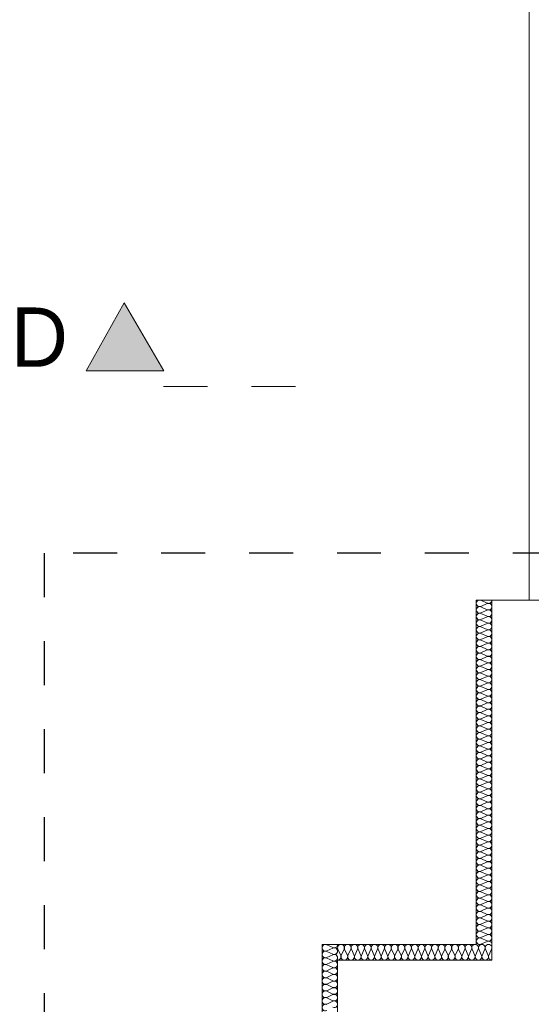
# Model space of a CAD drawing. Extents: x -528673 to -468586, y 24609 to 131944.
# Tile 39 of 87: x -494060 to -490777, y 66341 to 72658. Entities that reach past the tile are written whole.
import ezdxf

# ---------------------------------------------------------------- set-up
doc = ezdxf.new("R2010")
doc.units = 0
doc.header["$MEASUREMENT"] = 0
doc.linetypes.add('Dashed', pattern=[564.444447, 282.222223, -282.222223])
doc.layers.add('#PODKŁAD', color=252, linetype='Continuous')
doc.layers.add('Inwent Izolacje', color=252, linetype='Continuous')
for name, color, linetype, lineweight in [('Inwent Izolacje_Nr_Pióra__2', 252, 'Continuous', 13), ('INWENT OPISY_Nr_Pióra__21', 252, 'Continuous', 9), ('INWENT OPISY_Nr_Pióra__41', 252, 'Continuous', 15), ('INWENT RURY SPUSTOWE_Nr_Pióra__21', 252, 'Continuous', 9), ('INWENT.ŚCIANY_Nr_Pióra__1', 252, 'Continuous', 25), ('INWENT.ŚCIANY_Nr_Pióra__20', 252, 'Continuous', 60), ('INWENT.ŚCIANY_Nr_Pióra__3', 252, 'Continuous', 13)]:
    doc.layers.add(name, color=color, linetype=linetype, lineweight=lineweight)
doc.styles.add('GENERATED_STYLE_5', font='txt')

# ---------------------------------------------------------------- blocks, each defined once
blk = doc.blocks.new('Izolacja cieplna 14_217', base_point=(-492020.2, 60284.5))
at = {"layer": 'Inwent Izolacje_Nr_Pióra__2', "linetype": 'Continuous'}
for p, q in [((-492050, 66705), (-492090.4, 66722.7)), ((-492090.4, 66683.7), (-492050, 66701.4)), ((-492050, 66662.4), (-492090.4, 66680.1)), ((-492090.4, 66641), (-492050, 66658.8)), ((-492050, 66619.7), (-492090.4, 66637.4)), ((-492090.4, 66598.4), (-492050, 66616.1)), ((-492050, 66577.1), (-492090.4, 66594.8)), ((-492090.4, 66555.7), (-492050, 66573.5)), ((-492050, 66534.4), (-492090.4, 66552.2)), ((-492090.4, 66513.1), (-492050, 66530.8)), ((-492050, 66491.8), (-492090.4, 66509.5)), ((-492090.4, 66470.4), (-492050, 66488.2)), ((-492050, 66449.1), (-492090.4, 66466.9)), ((-492090.4, 66427.8), (-492050, 66445.5)), ((-492050, 66406.5), (-492090.4, 66424.2)), ((-492090.4, 66385.1), (-492050, 66402.9)), ((-492050, 66363.8), (-492090.4, 66381.6)), ((-492090.4, 66342.5), (-492050, 66360.2))]:
    blk.add_line(p, q, dxfattribs=at)
for centre, start_param, end_param in [((-492098.9, 66703.2), 5.870392, 9.837571), ((-492041.5, 66724.5), 2.7288, 4.712389), ((-492098.9, 66660.6), 5.870392, 9.837571), ((-492041.5, 66681.9), 2.7288, 6.695979), ((-492041.5, 66639.2), 2.7288, 6.695979), ((-492098.9, 66617.9), 5.870392, 9.837571), ((-492098.9, 66575.3), 5.870392, 9.837571), ((-492041.5, 66596.6), 2.7288, 6.695979), ((-492098.9, 66532.6), 5.870392, 9.837571), ((-492041.5, 66553.9), 2.7288, 6.695979), ((-492041.5, 66511.3), 2.7288, 6.695979), ((-492098.9, 66490), 5.870392, 9.837571), ((-492098.9, 66447.3), 5.870392, 9.837571), ((-492041.5, 66468.6), 2.7288, 6.695979), ((-492098.9, 66404.7), 5.870392, 9.837571), ((-492041.5, 66426), 2.7288, 6.695979), ((-492041.5, 66383.3), 2.7288, 6.695979), ((-492098.9, 66362), 5.870392, 9.837571), ((-492098.9, 66319.4), 5.870392, 9.837571), ((-492041.5, 66340.7), 2.7288, 6.695979)]:
    blk.add_ellipse(centre, major_axis=(0, 21.3), ratio=0.997341, start_param=start_param, end_param=end_param, dxfattribs=at)
blk = doc.blocks.new('Izolacja cieplna 14_218', base_point=(-491030.2, 68934.5))
at = {"layer": 'Inwent Izolacje_Nr_Pióra__2', "linetype": 'Continuous'}
for p, q in [((-491100.4, 68932.8), (-491060, 68915.1)), ((-491060, 68911.5), (-491100.4, 68893.8)), ((-491100.4, 68890.3), (-491060, 68872.6)), ((-491060, 68869), (-491100.4, 68851.3)), ((-491100.4, 68847.8), (-491060, 68830.1)), ((-491060, 68826.5), (-491100.4, 68808.8)), ((-491100.4, 68805.3), (-491060, 68787.6)), ((-491060, 68784), (-491100.4, 68766.3)), ((-491100.4, 68762.8), (-491060, 68745.1)), ((-491060, 68741.5), (-491100.4, 68723.8)), ((-491100.4, 68720.3), (-491060, 68702.6)), ((-491060, 68699), (-491100.4, 68681.3)), ((-491100.4, 68677.8), (-491060, 68660.1)), ((-491060, 68656.5), (-491100.4, 68638.8)), ((-491100.4, 68635.3), (-491060, 68617.6)), ((-491060, 68614), (-491100.4, 68596.3)), ((-491100.4, 68592.8), (-491060, 68575.1)), ((-491060, 68571.5), (-491100.4, 68553.8)), ((-491100.4, 68550.3), (-491060, 68532.6)), ((-491060, 68529), (-491100.4, 68511.3)), ((-491100.4, 68507.8), (-491060, 68490.1)), ((-491060, 68486.5), (-491100.4, 68468.8)), ((-491100.4, 68465.3), (-491060, 68447.6)), ((-491060, 68444), (-491100.4, 68426.3)), ((-491100.4, 68422.8), (-491060, 68405.1)), ((-491060, 68401.5), (-491100.4, 68383.8)), ((-491100.4, 68380.3), (-491060, 68362.6)), ((-491060, 68359), (-491100.4, 68341.3)), ((-491100.4, 68337.8), (-491060, 68320.1)), ((-491060, 68316.5), (-491100.4, 68298.8)), ((-491100.4, 68295.3), (-491060, 68277.6)), ((-491060, 68274), (-491100.4, 68256.3)), ((-491100.4, 68252.8), (-491060, 68235.1)), ((-491060, 68231.5), (-491100.4, 68213.8)), ((-491100.4, 68210.3), (-491060, 68192.6)), ((-491060, 68189), (-491100.4, 68171.3)), ((-491100.4, 68167.8), (-491060, 68150.1)), ((-491060, 68146.5), (-491100.4, 68128.8)), ((-491100.4, 68125.3), (-491060, 68107.6)), ((-491060, 68104), (-491100.4, 68086.3)), ((-491100.4, 68082.8), (-491060, 68065.1)), ((-491060, 68061.5), (-491100.4, 68043.8)), ((-491100.4, 68040.3), (-491060, 68022.6)), ((-491060, 68019), (-491100.4, 68001.3)), ((-491100.4, 67997.8), (-491060, 67980.1)), ((-491060, 67976.5), (-491100.4, 67958.8)), ((-491100.4, 67955.3), (-491060, 67937.6)), ((-491060, 67934), (-491100.4, 67916.3)), ((-491100.4, 67912.8), (-491060, 67895.1)), ((-491060, 67891.5), (-491100.4, 67873.8)), ((-491100.4, 67870.3), (-491060, 67852.6)), ((-491060, 67849), (-491100.4, 67831.3)), ((-491100.4, 67827.8), (-491060, 67810.1)), ((-491060, 67806.5), (-491100.4, 67788.8)), ((-491100.4, 67785.3), (-491060, 67767.6)), ((-491060, 67764), (-491100.4, 67746.3)), ((-491100.4, 67742.8), (-491060, 67725.1)), ((-491060, 67721.5), (-491100.4, 67703.8)), ((-491100.4, 67700.3), (-491060, 67682.6)), ((-491060, 67679), (-491100.4, 67661.3)), ((-491100.4, 67657.8), (-491060, 67640.1)), ((-491060, 67636.5), (-491100.4, 67618.8)), ((-491100.4, 67615.3), (-491060, 67597.6)), ((-491060, 67594), (-491100.4, 67576.3)), ((-491100.4, 67572.8), (-491060, 67555.1)), ((-491060, 67551.5), (-491100.4, 67533.8)), ((-491100.4, 67530.3), (-491060, 67512.6)), ((-491060, 67509), (-491100.4, 67491.3)), ((-491100.4, 67487.8), (-491060, 67470.1)), ((-491060, 67466.5), (-491100.4, 67448.8)), ((-491100.4, 67445.3), (-491060, 67427.6)), ((-491060, 67424), (-491100.4, 67406.3)), ((-491100.4, 67402.8), (-491060, 67385.1)), ((-491060, 67381.5), (-491100.4, 67363.8)), ((-491100.4, 67360.3), (-491060, 67342.6)), ((-491060, 67339), (-491100.4, 67321.3)), ((-491100.4, 67317.8), (-491060, 67300.1)), ((-491060, 67296.5), (-491100.4, 67278.8)), ((-491100.4, 67275.3), (-491060, 67257.6)), ((-491060, 67254), (-491100.4, 67236.3)), ((-491100.4, 67232.8), (-491060, 67215.1)), ((-491060, 67211.5), (-491100.4, 67193.8)), ((-491100.4, 67190.3), (-491060, 67172.6)), ((-491060, 67169), (-491100.4, 67151.3)), ((-491100.4, 67147.8), (-491060, 67130.1)), ((-491060, 67126.5), (-491100.4, 67108.8)), ((-491100.4, 67105.3), (-491060, 67087.6)), ((-491060, 67084), (-491100.4, 67066.3)), ((-491100.4, 67062.8), (-491060, 67045.1)), ((-491060, 67041.5), (-491100.4, 67023.8)), ((-491100.4, 67020.3), (-491060, 67002.6)), ((-491060, 66999), (-491100.4, 66981.3)), ((-491100.4, 66977.8), (-491060, 66960.1)), ((-491060, 66956.5), (-491100.4, 66938.8)), ((-491100.4, 66935.3), (-491060, 66917.6)), ((-491060, 66914), (-491100.4, 66896.3)), ((-491100.4, 66892.8), (-491060, 66875.1)), ((-491060, 66871.5), (-491100.4, 66853.8)), ((-491100.4, 66850.3), (-491060, 66832.6)), ((-491060, 66829), (-491100.4, 66811.3)), ((-491100.4, 66807.8), (-491060, 66790.1)), ((-491060, 66786.5), (-491100.4, 66768.8)), ((-491100.4, 66765.3), (-491060, 66747.6)), ((-491060, 66744), (-491100.4, 66726.3))]:
    blk.add_line(p, q, dxfattribs=at)
for centre, start_param, end_param in [((-491108.9, 68913.3), 1.158003, 5.125183), ((-491051.5, 68934.5), 4.299596, 6.283185), ((-491108.9, 68870.8), 1.158003, 5.125183), ((-491051.5, 68892), 4.299595, 8.266774), ((-491051.5, 68849.5), 4.299595, 8.266774), ((-491108.9, 68828.3), 1.158003, 5.125183), ((-491108.9, 68785.8), 1.158003, 5.125183), ((-491051.5, 68807), 4.299595, 8.266774), ((-491108.9, 68743.3), 1.158003, 5.125183), ((-491051.5, 68764.5), 4.299595, 8.266774), ((-491051.5, 68722), 4.299595, 8.266774), ((-491108.9, 68700.8), 1.158003, 5.125183), ((-491108.9, 68658.3), 1.158003, 5.125183), ((-491051.5, 68679.5), 4.299595, 8.266774), ((-491108.9, 68615.8), 1.158003, 5.125183), ((-491051.5, 68637), 4.299595, 8.266774), ((-491051.5, 68594.5), 4.299595, 8.266774), ((-491108.9, 68573.3), 1.158003, 5.125183), ((-491108.9, 68530.8), 1.158003, 5.125183), ((-491051.5, 68552), 4.299595, 8.266774), ((-491108.9, 68488.3), 1.158003, 5.125183), ((-491051.5, 68509.5), 4.299595, 8.266774), ((-491051.5, 68467), 4.299595, 8.266774), ((-491108.9, 68445.8), 1.158003, 5.125183), ((-491108.9, 68403.3), 1.158003, 5.125183), ((-491051.5, 68424.5), 4.299595, 8.266774), ((-491108.9, 68360.8), 1.158003, 5.125183), ((-491051.5, 68382), 4.299595, 8.266774), ((-491051.5, 68339.5), 4.299595, 8.266774), ((-491108.9, 68318.3), 1.158003, 5.125183), ((-491108.9, 68275.8), 1.158003, 5.125183), ((-491051.5, 68297), 4.299595, 8.266774), ((-491108.9, 68233.3), 1.158003, 5.125183), ((-491051.5, 68254.5), 4.299595, 8.266774), ((-491051.5, 68212), 4.299595, 8.266774), ((-491108.9, 68190.8), 1.158003, 5.125183), ((-491108.9, 68148.3), 1.158003, 5.125183), ((-491051.5, 68169.5), 4.299595, 8.266774), ((-491108.9, 68105.8), 1.158003, 5.125183), ((-491051.5, 68127), 4.299595, 8.266774), ((-491051.5, 68084.5), 4.299595, 8.266774), ((-491108.9, 68063.3), 1.158003, 5.125183), ((-491108.9, 68020.8), 1.158003, 5.125183), ((-491051.5, 68042), 4.299595, 8.266774), ((-491108.9, 67978.3), 1.158003, 5.125183), ((-491051.5, 67999.5), 4.299595, 8.266774), ((-491051.5, 67957), 4.299595, 8.266774), ((-491108.9, 67935.8), 1.158003, 5.125183), ((-491108.9, 67893.3), 1.158003, 5.125183), ((-491051.5, 67914.5), 4.299595, 8.266774), ((-491108.9, 67850.8), 1.158003, 5.125183), ((-491051.5, 67872), 4.299595, 8.266774), ((-491051.5, 67829.5), 4.299595, 8.266774), ((-491108.9, 67808.3), 1.158003, 5.125183), ((-491108.9, 67765.8), 1.158003, 5.125183), ((-491051.5, 67787), 4.299595, 8.266774), ((-491108.9, 67723.3), 1.158003, 5.125183), ((-491051.5, 67744.5), 4.299595, 8.266774), ((-491051.5, 67702), 4.299595, 8.266774), ((-491108.9, 67680.8), 1.158003, 5.125183), ((-491108.9, 67638.3), 1.158003, 5.125183), ((-491051.5, 67659.5), 4.299595, 8.266774), ((-491108.9, 67595.8), 1.158003, 5.125183), ((-491051.5, 67617), 4.299595, 8.266774), ((-491051.5, 67574.5), 4.299595, 8.266774), ((-491108.9, 67553.3), 1.158003, 5.125183), ((-491051.5, 67532), 4.299595, 8.266774), ((-491108.9, 67510.8), 1.158003, 5.125183), ((-491108.9, 67468.3), 1.158003, 5.125183), ((-491051.5, 67489.5), 4.299595, 8.266774), ((-491108.9, 67425.8), 1.158003, 5.125183), ((-491051.5, 67447), 4.299595, 8.266774), ((-491051.5, 67404.5), 4.299595, 8.266774), ((-491108.9, 67383.3), 1.158003, 5.125183), ((-491108.9, 67340.8), 1.158003, 5.125183), ((-491051.5, 67362), 4.299595, 8.266774), ((-491108.9, 67298.3), 1.158003, 5.125183), ((-491051.5, 67319.5), 4.299595, 8.266774), ((-491051.5, 67277), 4.299595, 8.266774), ((-491108.9, 67255.8), 1.158003, 5.125183), ((-491108.9, 67213.3), 1.158003, 5.125183), ((-491051.5, 67234.5), 4.299595, 8.266774), ((-491108.9, 67170.8), 1.158003, 5.125183), ((-491051.5, 67192), 4.299595, 8.266774), ((-491051.5, 67149.5), 4.299595, 8.266774), ((-491108.9, 67128.3), 1.158003, 5.125183), ((-491108.9, 67085.8), 1.158003, 5.125183), ((-491051.5, 67107), 4.299595, 8.266774), ((-491108.9, 67043.3), 1.158003, 5.125183), ((-491051.5, 67064.5), 4.299595, 8.266774), ((-491051.5, 67022), 4.299595, 8.266774), ((-491108.9, 67000.8), 1.158003, 5.125183), ((-491108.9, 66958.3), 1.158003, 5.125183), ((-491051.5, 66979.5), 4.299595, 8.266774), ((-491108.9, 66915.8), 1.158003, 5.125183), ((-491051.5, 66937), 4.299595, 8.266774), ((-491051.5, 66894.5), 4.299595, 8.266774), ((-491108.9, 66873.3), 1.158003, 5.125183), ((-491108.9, 66830.8), 1.158003, 5.125183), ((-491051.5, 66852), 4.299595, 8.266774), ((-491108.9, 66788.3), 1.158003, 5.125183), ((-491051.5, 66809.5), 4.299595, 8.266774), ((-491051.5, 66767), 4.299595, 8.266774), ((-491108.9, 66745.8), 1.158003, 5.125183), ((-491051.5, 66724.5), 0, 1.983589)]:
    blk.add_ellipse(centre, major_axis=(21.3, 0), ratio=0.999163, start_param=start_param, end_param=end_param, dxfattribs=at)
blk = doc.blocks.new('Izolacja cieplna 14_219', base_point=(-491030.2, 66624.5))
at = {"layer": 'Inwent Izolacje_Nr_Pióra__2', "linetype": 'Continuous'}
for p, q in [((-492000.5, 66654.3), (-492018.4, 66694.7)), ((-491979, 66694.7), (-491996.9, 66654.3)), ((-491957.4, 66654.3), (-491975.3, 66694.7)), ((-491935.9, 66694.7), (-491953.8, 66654.3)), ((-491914.4, 66654.3), (-491932.3, 66694.7)), ((-491892.9, 66694.7), (-491910.8, 66654.3)), ((-491871.3, 66654.3), (-491889.2, 66694.7)), ((-491849.8, 66694.7), (-491867.7, 66654.3)), ((-491828.3, 66654.3), (-491846.2, 66694.7)), ((-491806.8, 66694.7), (-491824.7, 66654.3)), ((-491785.3, 66654.3), (-491803.2, 66694.7)), ((-491763.7, 66694.7), (-491781.6, 66654.3)), ((-491742.2, 66654.3), (-491760.1, 66694.7)), ((-491720.7, 66694.7), (-491738.6, 66654.3)), ((-491699.2, 66654.3), (-491717.1, 66694.7)), ((-491677.6, 66694.7), (-491695.6, 66654.3)), ((-491656.1, 66654.3), (-491674, 66694.7)), ((-491634.6, 66694.7), (-491652.5, 66654.3)), ((-491613.1, 66654.3), (-491631, 66694.7)), ((-491591.6, 66694.7), (-491609.5, 66654.3)), ((-491570, 66654.3), (-491587.9, 66694.7)), ((-491548.5, 66694.7), (-491566.4, 66654.3)), ((-491527, 66654.3), (-491544.9, 66694.7)), ((-491505.5, 66694.7), (-491523.4, 66654.3)), ((-491483.9, 66654.3), (-491501.9, 66694.7)), ((-491462.4, 66694.7), (-491480.3, 66654.3)), ((-491440.9, 66654.3), (-491458.8, 66694.7)), ((-491419.4, 66694.7), (-491437.3, 66654.3)), ((-491397.9, 66654.3), (-491415.8, 66694.7)), ((-491376.3, 66694.7), (-491394.2, 66654.3)), ((-491354.8, 66654.3), (-491372.7, 66694.7)), ((-491333.3, 66694.7), (-491351.2, 66654.3)), ((-491311.8, 66654.3), (-491329.7, 66694.7)), ((-491290.3, 66694.7), (-491308.2, 66654.3)), ((-491268.7, 66654.3), (-491286.6, 66694.7)), ((-491247.2, 66694.7), (-491265.1, 66654.3)), ((-491225.7, 66654.3), (-491243.6, 66694.7)), ((-491204.2, 66694.7), (-491222.1, 66654.3)), ((-491182.6, 66654.3), (-491200.6, 66694.7)), ((-491161.1, 66694.7), (-491179, 66654.3)), ((-491139.6, 66654.3), (-491157.5, 66694.7)), ((-491118.1, 66694.7), (-491136, 66654.3)), ((-491096.6, 66654.3), (-491114.5, 66694.7)), ((-491075, 66694.7), (-491092.9, 66654.3)), ((-491053.5, 66654.3), (-491071.4, 66694.7)), ((-491032, 66694.7), (-491049.9, 66654.3))]:
    blk.add_line(p, q, dxfattribs=at)
for centre, start_param, end_param in [((-491998.7, 66703.3), 2.728799, 6.695979), ((-491955.6, 66703.3), 2.728799, 6.695979), ((-491912.6, 66703.3), 2.728799, 6.695979), ((-491869.5, 66703.3), 2.728799, 6.695979), ((-491826.5, 66703.3), 2.728799, 6.695979), ((-491783.4, 66703.3), 2.728799, 6.695979), ((-491740.4, 66703.3), 2.728799, 6.695979), ((-491697.4, 66703.3), 2.728799, 6.695979), ((-491654.3, 66703.3), 2.728799, 6.695979), ((-491611.3, 66703.3), 2.728799, 6.695979), ((-491568.2, 66703.3), 2.728799, 6.695979), ((-491525.2, 66703.3), 2.728799, 6.695979), ((-491482.1, 66703.3), 2.728799, 6.695979), ((-491439.1, 66703.3), 2.728799, 6.695979), ((-491396.1, 66703.3), 2.728799, 6.695979), ((-491353, 66703.3), 2.728799, 6.695979), ((-491310, 66703.3), 2.728799, 6.695979), ((-491266.9, 66703.3), 2.728799, 6.695979), ((-491223.9, 66703.3), 2.728799, 6.695979), ((-491180.8, 66703.3), 2.728799, 6.695979), ((-491137.8, 66703.3), 2.728799, 6.695979), ((-491094.8, 66703.3), 2.728799, 6.695979), ((-491051.7, 66703.3), 2.728799, 6.695979), ((-492020.2, 66645.8), 1.570796, 3.554385), ((-491977.1, 66645.8), 5.870392, 9.837571), ((-491934.1, 66645.8), 5.870392, 9.837571), ((-491891.1, 66645.8), 5.870392, 9.837571), ((-491848, 66645.8), 5.870392, 9.837571), ((-491805, 66645.8), 5.870392, 9.837571), ((-491761.9, 66645.8), 5.870392, 9.837571), ((-491718.9, 66645.8), 5.870392, 9.837571), ((-491675.8, 66645.8), 5.870392, 9.837571), ((-491632.8, 66645.8), 5.870392, 9.837571), ((-491589.8, 66645.8), 5.870392, 9.837571), ((-491546.7, 66645.8), 5.870392, 9.837571), ((-491503.7, 66645.8), 5.870392, 9.837571), ((-491460.6, 66645.8), 5.870392, 9.837571), ((-491417.6, 66645.8), 5.870392, 9.837571), ((-491374.5, 66645.8), 5.870392, 9.837571), ((-491331.5, 66645.8), 5.870392, 9.837571), ((-491288.4, 66645.8), 5.870392, 9.837571), ((-491245.4, 66645.8), 5.870392, 9.837571), ((-491202.4, 66645.8), 5.870392, 9.837571), ((-491159.3, 66645.8), 5.870392, 9.837571), ((-491116.3, 66645.8), 5.870392, 9.837571), ((-491073.2, 66645.8), 5.870392, 9.837571), ((-491030.2, 66645.8), 5.870392, 7.853982)]:
    blk.add_ellipse(centre, major_axis=(-21.5, 0), ratio=0.988201, start_param=start_param, end_param=end_param, dxfattribs=at)
blk = doc.blocks.new('PIĘTRO')
at = {"layer": 'INWENT OPISY_Nr_Pióra__21', "linetype": 'Continuous', "lineweight": 15}
blk.add_hatch(color=252, dxfattribs=at).paths.add_polyline_path([(-493390.2, 70840.8), (-493634.5, 70404.5), (-493134.5, 70404.5)], flags=0)
at = {"layer": 'INWENT OPISY_Nr_Pióra__41', "color": 252, "linetype": 'Continuous', "lineweight": 15}
for p, q in [((-493634.5, 70404.5), (-493390.2, 70840.8)), ((-493390.2, 70840.8), (-493134.5, 70404.5)), ((-493634.5, 70404.5), (-493134.5, 70404.5))]:
    blk.add_line(p, q, dxfattribs=at)
at = {"layer": 'INWENT OPISY_Nr_Pióra__41', "color": 252, "linetype": 'Dashed', "lineweight": 15}
blk.add_line((-492290.2, 70304.5), (-493390.2, 70304.5), dxfattribs=at)
at = {"layer": 'INWENT RURY SPUSTOWE_Nr_Pióra__21', "color": 252, "linetype": 'Continuous', "lineweight": 15}
blk.add_line((-490790.2, 81164.5), (-490790.2, 68934.5), dxfattribs=at)
at = {"layer": 'INWENT.ŚCIANY_Nr_Pióra__1', "color": 252, "linetype": 'Continuous', "lineweight": 15}
for p, q in [((-491030.2, 68534.5), (-491030.2, 68934.5)), ((-491030.2, 68934.5), (-490720.2, 68934.5)), ((-491030.2, 68534.5), (-491030.2, 66624.5)), ((-491030.2, 66624.5), (-492020.2, 66624.5)), ((-492020.2, 66624.5), (-492020.2, 60384.5))]:
    blk.add_line(p, q, dxfattribs=at)
at = {"layer": 'INWENT.ŚCIANY_Nr_Pióra__20', "color": 252, "linetype": 'Dashed', "lineweight": 30}
for p, q in [((-469728.7, 69234.2), (-493903.7, 69234.2)), ((-493903.7, 69234.2), (-493903.7, 57470.7))]:
    blk.add_line(p, q, dxfattribs=at)
at = {"layer": 'INWENT.ŚCIANY_Nr_Pióra__3', "color": 252, "linetype": 'Continuous', "lineweight": 15}
for p, q in [((-491130.2, 66724.5), (-491130.2, 68934.5)), ((-491030.2, 68934.5), (-491130.2, 68934.5)), ((-492120.2, 60284.5), (-492120.2, 66724.5)), ((-492120.2, 66724.5), (-491130.2, 66724.5))]:
    blk.add_line(p, q, dxfattribs=at)
at = {"layer": 'Inwent Izolacje', "color": 252, "linetype": 'Continuous', "lineweight": 15}
for name, p in [('Izolacja cieplna 14_218', (-491030.2, 68934.5)), ('Izolacja cieplna 14_217', (-492020.2, 60284.5)), ('Izolacja cieplna 14_219', (-491030.2, 66624.5))]:
    blk.add_blockref(name, p, dxfattribs=at)
at = {"layer": 'INWENT OPISY_Nr_Pióra__21', "color": 252, "linetype": 'Continuous', "lineweight": 15, "insert": (-493934.5, 70811.6), "char_height": 380, "attachment_point": 2, "style": 'GENERATED_STYLE_5'}
blk.add_mtext('{D}', dxfattribs=at)

msp = doc.modelspace()

# ---------------------------------------------------------------- block references
at = {"layer": '#PODKŁAD'}
msp.add_blockref('PIĘTRO', (0, 0), dxfattribs=at)

doc.saveas('drawing.dxf')
